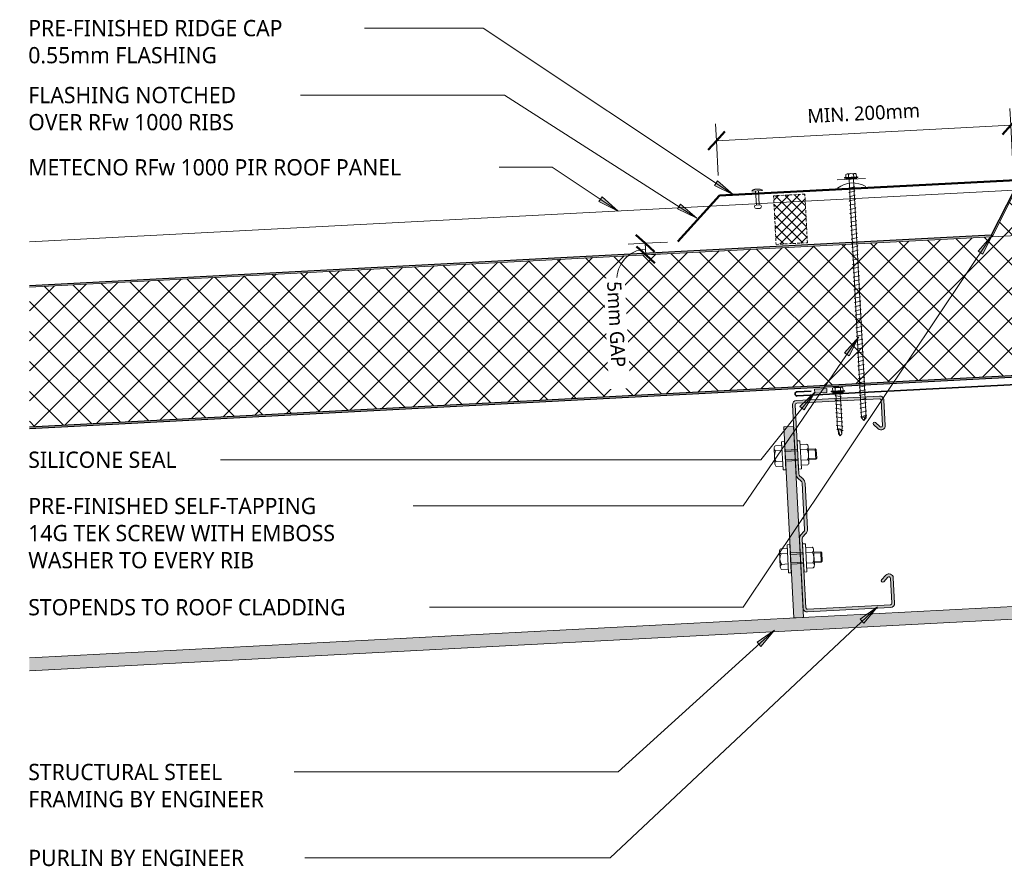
# Model space of a CAD drawing. Header units: millimetres. Extents: x -437 to 1003, y 45 to 661.
# Tile 1 of 2: x -437 to 260, y 45 to 644. Entities that reach past the tile are written whole.
import ezdxf

# ---------------------------------------------------------------- set-up
doc = ezdxf.new("R2010")
doc.units = ezdxf.units.MM
doc.linetypes.add('Dash Short', pattern=[3, 2, -1])
for name, color, linetype, lineweight in [('A-ANNO-DIMS', 211, 'Continuous', 9), ('A-ANNO-DIMS-5', 211, 'Continuous', 9), ('A-DETL', 90, 'Continuous', 13), ('A-DETL-GENF', 92, 'Continuous', 13), ('A-DETL-THIN', 151, 'Continuous', 13), ('G-ANNO-TEXT', 231, 'Continuous', 9)]:
    doc.layers.add(name, color=color, linetype=linetype, lineweight=lineweight)
doc.styles.add('Yu Gothic', font='Yu Gothic.ttf', dxfattribs={"height": 11.5})
doc.styles.add('Yu Gothic_1', font='Yu Gothic.ttf', dxfattribs={"height": 10})
doc.dimstyles.new('Diagonal', dxfattribs={"dimscale": 304.8, "dimtxt": 11.609035, "dimasz": 0.04101, "dimexe": 0.03937, "dimexo": 0.024606, "dimgap": 0.024606, "dimtad": 1, "dimdec": 0, "dimzin": 0, "dimdsep": 46, "dimtxsty": 'Yu Gothic_1', "dimblk1": 'OBLIQUE', "dimblk2": 'OBLIQUE', "dimsah": 1, "dimcen": 0.09, "dimazin": 0, "dimtfac": 1, "dimtdec": 4, "dimtix": 1, "dimtmove": 0, "dimatfit": 3, "dimfxl": 1, "dimtvp": 1, "dimtfill": 1, "dimtolj": 1, "dimtzin": 0, "dimarcsym": 2})
doc.dimstyles.new('Diagonal_1', dxfattribs={"dimscale": 304.8, "dimtxt": 11.609035, "dimasz": 0.04101, "dimexe": 0.03937, "dimexo": 0.024606, "dimgap": 0.024606, "dimtad": 1, "dimdec": 0, "dimzin": 0, "dimdsep": 46, "dimtxsty": 'Yu Gothic_1', "dimblk1": 'OBLIQUE', "dimblk2": 'OBLIQUE', "dimsah": 1, "dimcen": 0.09, "dimazin": 0, "dimtfac": 1, "dimtdec": 4, "dimtix": 1, "dimtmove": 1, "dimatfit": 3, "dimfxl": 1, "dimtvp": 1, "dimtfill": 1, "dimtolj": 1, "dimtzin": 0, "dimarcsym": 2})
pattern_1 = [(222, (294.195, 508.948), (10.03696, -11.14717), []), (312, (294.195, 508.948), (11.14717, 10.03696), [])]

# ---------------------------------------------------------------- blocks, each defined once
blk = doc.blocks.new('Thermospan Insulated Panel3 - 100mm-4139799-01 RIDGE DETAIL')
at = {"layer": 'A-DETL-GENF'}
for points in [[(704.63, 132), (0, 132), (0, 131), (704.58, 131)], [(699.39, 32), (17.32, 32), (0, 2), (0, 0), (17.9, 31), (699.34, 31), (699.39, 31.94)]]:
    blk.add_hatch(color=256, dxfattribs=at).paths.add_polyline_path(points)
h = blk.add_hatch(dxfattribs=at)
h.set_pattern_fill('FP_2', color=256, style=0, pattern_type=2)
h.set_pattern_definition(pattern_1)
h.paths.add_polyline_path([(704.58, 131), (0, 131), (0.05, 32), (699.39, 32), (702.65, 94.18)])
h = blk.add_hatch(dxfattribs=at)
h.set_pattern_fill('FP_2', color=256, style=0, pattern_type=2)
h.set_pattern_definition(pattern_1)
h.paths.add_polyline_path([(17.32, 32), (0.04, 32), (0, 18.67), (0, 2), (1.13, 3.96)])
at = {"layer": 'A-DETL-GENF', "lineweight": 25}
for p, q in [((704.63, 132), (0, 132)), ((0, 131), (704.58, 131)), ((0, 0), (17.9, 31)), ((17.9, 31), (699.34, 31)), ((0, 2), (0, 0))]:
    blk.add_line(p, q, dxfattribs=at)
at = {"layer": 'A-DETL-GENF'}
for p, q in [((0, 2), (17.32, 32)), ((0, 31.84), (0, 2)), ((17.32, 32), (0.04, 32)), ((17.32, 32), (699.39, 32)), ((0, 0), (0, 2)), ((0, 0), (147.99, 0)), ((147.99, 0), (170.21, 0)), ((170.21, 0), (697.71, 0))]:
    blk.add_line(p, q, dxfattribs=at)
blk = doc.blocks.new('Metalcraft MSS Purlin-150x65 - Metalcraft MSS Purlin-150x65-2638609-01 RIDGE DETAIL')
at = {"layer": 'A-DETL-GENF'}
blk.add_hatch(color=256, dxfattribs=at).paths.add_polyline_path([(3, 0), (61.85, 0), (62.62, 0.1), (63.35, 0.4), (63.97, 0.88), (64.45, 1.5), (64.77, 2.4), (64.85, 3), (64.85, 20.94), (64.75, 21.71), (64.45, 22.43), (63.98, 23.05), (63.37, 23.52), (62.66, 23.82), (61.89, 23.93), (61.12, 23.84), (60.4, 23.56), (59.78, 23.1), (56.4, 19.67), (56.3, 19.43), (56.27, 19.17), (56.3, 18.91), (56.4, 18.67), (56.56, 18.46), (56.77, 18.31), (57.01, 18.21), (57.27, 18.17), (57.53, 18.21), (57.77, 18.31), (57.97, 18.46), (61.26, 21.7), (61.52, 21.81), (61.79, 21.84), (62.06, 21.81), (62.32, 21.7), (62.54, 21.53), (62.71, 21.31), (62.81, 21.06), (62.85, 20.79), (62.81, 2.74), (62.71, 2.5), (62.56, 2.29), (62.35, 2.13), (62.11, 2.03), (61.85, 2), (2.74, 2.03), (2.5, 2.13), (2.29, 2.29), (2.13, 2.5), (2.03, 2.74), (2, 2.99), (2.06, 52.43), (2.22, 52.83), (2.49, 53.18), (4.53, 55.22), (5.32, 56.25), (5.82, 57.46), (5.99, 58.75), (5.99, 90.92), (5.82, 92.21), (5.32, 93.42), (4.53, 94.45), (2.69, 96.3), (2.31, 96.78), (2.08, 97.34), (2, 97.95), (2.04, 147.19), (2.15, 147.45), (2.32, 147.68), (2.55, 147.85), (2.81, 147.96), (3.09, 148), (62.11, 147.97), (62.35, 147.87), (62.56, 147.71), (62.71, 147.5), (62.83, 147.17), (62.85, 147.01), (62.82, 128.73), (62.72, 128.5), (62.57, 128.3), (62.37, 128.15), (62.14, 128.05), (61.89, 128.02), (61.64, 128.05), (61.41, 128.15), (61.21, 128.3), (57.77, 131.69), (57.53, 131.79), (57.27, 131.83), (57.01, 131.79), (56.77, 131.69), (56.56, 131.54), (56.4, 131.33), (56.3, 131.09), (56.27, 130.83), (56.3, 130.57), (56.4, 130.33), (56.56, 130.12), (59.78, 126.9), (60.4, 126.44), (61.12, 126.16), (61.89, 126.07), (62.66, 126.18), (63.37, 126.48), (63.98, 126.95), (64.45, 127.57), (64.75, 128.29), (64.85, 129.06), (64.84, 147.06), (64.75, 147.78), (64.45, 148.5), (63.97, 149.12), (63.35, 149.6), (62.62, 149.9), (61.85, 150), (3, 150), (2.22, 149.9), (1.5, 149.6), (0.88, 149.12), (0.4, 148.5), (0.1, 147.78), (0, 147), (0, 97.81), (0.14, 96.77), (0.53, 95.81), (1.17, 94.98), (3.41, 92.75), (3.72, 92.33), (3.92, 91.85), (3.99, 91.34), (3.99, 58.34), (3.92, 57.82), (3.72, 57.34), (3.41, 56.93), (1.17, 54.69), (0.53, 53.86), (0.14, 52.9), (0, 51.87), (0, 3), (0.1, 2.22), (0.4, 1.5), (0.88, 0.88), (1.5, 0.4), (2.22, 0.1)])
for p, q in [((0, 147), (0, 97.81)), ((2, 97.95), (2, 146.91)), ((61.85, 150), (3, 150)), ((3.09, 148), (61.85, 148)), ((62.85, 147.01), (62.85, 128.98)), ((64.85, 129.06), (64.85, 147)), ((56.56, 130.12), (59.78, 126.9)), ((61.21, 128.3), (57.97, 131.54)), ((1.17, 94.98), (3.41, 92.75)), ((4.53, 94.45), (2.69, 96.3)), ((3.99, 91.34), (3.99, 58.34)), ((5.99, 58.75), (5.99, 90.92)), ((3.41, 56.93), (1.17, 54.69)), ((0, 51.87), (0, 3)), ((2, 2.99), (2, 52)), ((2.49, 53.18), (4.53, 55.22)), ((59.78, 23.1), (56.56, 19.88)), ((57.97, 18.46), (61.04, 21.53)), ((64.85, 3), (64.85, 20.94)), ((62.85, 20.79), (62.85, 2.99)), ((61.85, 2), (2.99, 2)), ((3, 0), (61.85, 0))]:
    blk.add_line(p, q, dxfattribs=at)
for centre, radius, start, end in [((3, 147), 3, 90, 180), ((3.09, 146.91), 1.09, 90, 180), ((61.85, 147), 3, 360, 90), ((61.85, 147.01), 0.993, 0, 90), ((57.27, 130.83), 1, 45, 225), ((61.85, 129.06), 2.99, 226.03381, 0), ((61.89, 128.98), 0.959, 225, 0), ((3.99, 97.81), 3.99, 180, 225), ((4.34, 97.95), 2.34, 180, 225), ((2, 91.34), 1.99, 0, 45), ((1, 90.92), 4.99, 360, 45), ((2, 58.34), 1.99, 315, 360), ((1, 58.75), 4.99, 315, 360), ((3.99, 51.87), 3.99, 135, 180), ((3.67, 52), 1.67, 135, 180), ((61.85, 20.94), 2.99, 360, 133.96619), ((61.79, 20.79), 1.06, 0, 135), ((57.27, 19.17), 1, 135, 315), ((3, 3), 3, 180, 270), ((2.99, 2.99), 0.993, 180, 270), ((61.85, 3), 3, 270, 360), ((61.85, 2.99), 0.993, 270, 0)]:
    blk.add_arc(centre, radius, start, end, dxfattribs=at)
blk = doc.blocks.new('Rivets - M8 - Rivets-2839274-01 RIDGE DETAIL')
at = {"layer": 'A-DETL-GENF'}
for p, q in [((-2, 7.33), (-6.57, 7.33)), ((-2, 10), (-2, -10)), ((0, 10), (-2, 10)), ((0, -10), (0, 10)), ((9, -10), (9, 10)), ((9, 10), (11, 10)), ((11, 10), (11, -10)), ((11, 7.33), (15.57, 7.33)), ((-7.57, -5.52), (-7.57, 5.52)), ((-2, 3.7), (-6.57, 3.7)), ((0, 4), (9, 4)), ((0, 3), (9, 3)), ((11, 3.7), (15.57, 3.7)), ((16.57, -5.52), (16.57, 5.52)), ((16.57, 3.67), (21.54, 3.67)), ((16.57, 3.01), (22.2, 3.01)), ((21.54, 3.67), (22.2, 3.01)), ((21.54, -3.67), (21.54, 3.67)), ((22.2, 3.01), (22.2, -3.01)), ((-2, -3.7), (-6.57, -3.7)), ((0, -3), (9, -3)), ((0, -4), (9, -4)), ((11, -3.7), (15.57, -3.7)), ((22.2, -3.01), (16.57, -3.01)), ((16.57, -3.67), (21.54, -3.67)), ((21.54, -3.67), (22.2, -3.01)), ((-2, -7.33), (-6.57, -7.33)), ((-2, -10), (0, -10)), ((11, -10), (9, -10)), ((11, -7.33), (15.57, -7.33))]:
    blk.add_line(p, q, dxfattribs=at)
for centre, radius, start, end in [((-5.42, 5.52), 2.15, 122.38007, 237.61993), ((14.42, 5.52), 2.15, 302.38007, 57.61993), ((-0.24, 0), 7.33, 149.72736, 210.27264), ((9.24, 0), 7.33, 329.72736, 30.27264), ((-5.42, -5.52), 2.15, 122.38007, 237.61993), ((14.42, -5.52), 2.15, 302.38007, 57.61993)]:
    blk.add_arc(centre, radius, start, end, dxfattribs=at)
blk = doc.blocks.new('Rivets - M8 - Rivets-2839297-01 RIDGE DETAIL')
at = {"layer": 'A-DETL-GENF'}
for p, q in [((-2, 7.33), (-6.57, 7.33)), ((-2, -10), (-2, 10)), ((-2, 10), (0, 10)), ((0, 10), (0, -10)), ((9, 10), (9, -10)), ((11, 10), (9, 10)), ((11, -10), (11, 10)), ((11, 7.33), (15.57, 7.33)), ((-7.57, 5.52), (-7.57, -5.52)), ((-2, 3.7), (-6.57, 3.7)), ((0, 4), (9, 4)), ((0, 3), (9, 3)), ((11, 3.7), (15.57, 3.7)), ((16.57, 5.52), (16.57, -5.52)), ((16.57, 3.67), (21.54, 3.67)), ((22.2, 3.01), (16.57, 3.01)), ((21.54, 3.67), (22.2, 3.01)), ((21.54, 3.67), (21.54, -3.67)), ((22.2, -3.01), (22.2, 3.01)), ((-2, -3.7), (-6.57, -3.7)), ((0, -3), (9, -3)), ((0, -4), (9, -4)), ((11, -3.7), (15.57, -3.7)), ((16.57, -3.01), (22.2, -3.01)), ((16.57, -3.67), (21.54, -3.67)), ((21.54, -3.67), (22.2, -3.01)), ((-2, -7.33), (-6.57, -7.33)), ((0, -10), (-2, -10)), ((9, -10), (11, -10)), ((11, -7.33), (15.57, -7.33))]:
    blk.add_line(p, q, dxfattribs=at)
for centre, radius, start, end in [((-5.42, 5.52), 2.15, 122.38007, 237.61993), ((14.42, 5.52), 2.15, 302.38007, 57.61993), ((-0.24, 0), 7.33, 149.72736, 210.27264), ((9.24, 0), 7.33, 329.72736, 30.27264), ((-5.42, -5.52), 2.15, 122.38007, 237.61993), ((14.42, -5.52), 2.15, 302.38007, 57.61993)]:
    blk.add_arc(centre, radius, start, end, dxfattribs=at)
blk = doc.blocks.new('Ridge Flashing - 3 Degree-3651663-01 RIDGE DETAIL')
at = {"layer": 'A-DETL-GENF', "lineweight": 50}
for p, q in [((0, 0), (-224.8, -11.78)), ((0, 0), (224.8, -11.78)), ((-224.8, -11.78), (-254.14, -44.36)), ((224.8, -11.78), (254.14, -44.36))]:
    blk.add_line(p, q, dxfattribs=at)
blk = doc.blocks.new('01 Roof Ridge insulated panels - 01 Roof Ridge insulated panels-3437729-01 RIDGE DETAIL')
at = {"layer": 'A-DETL-GENF', "lineweight": 35}
for p, q in [((-9.92, 0), (-169.7, -8.37)), ((0, -9.88), (-9.92, 0)), ((-169.85, -5.38), (-159.87, -4.85)), ((0, -9.88), (9.8, 0)), ((9.8, 0), (169.58, -8.37)), ((169.74, -5.35), (159.75, -4.83))]:
    blk.add_line(p, q, dxfattribs=at)
for centre, radius, start, end in [((-169.78, -6.88), 1.5, 93, 273), ((169.66, -6.86), 1.51, 267.002, 87.002)]:
    blk.add_arc(centre, radius, start, end, dxfattribs=at)
blk = doc.blocks.new('Pop Rivets - Rivet-3689609-01 RIDGE DETAIL')
at = {"layer": 'A-DETL-GENF'}
for p, q in [((-1.24, 12.5), (1.17, 12.5)), ((1.17, 10), (-1.24, 10)), ((-1, 10), (-1, 0)), ((1, 10), (1, 0)), ((3.77, 0), (-3.77, 0)), ((-1.5, -1.16), (1.5, -1.16))]:
    blk.add_line(p, q, dxfattribs=at)
for centre, radius, start, end in [((-1.24, 11.25), 1.25, 90, 270), ((1.17, 11.25), 1.25, 270, 90), ((-1.5, 1.65), 2.8, 216, 270), ((1.5, 1.65), 2.8, 270, 324)]:
    blk.add_arc(centre, radius, start, end, dxfattribs=at)
blk = doc.blocks.new('Foam Closure - Foam Closure-4128025-01 RIDGE DETAIL')
at = {"layer": 'A-DETL-GENF'}
h = blk.add_hatch(dxfattribs=at)
h.set_pattern_fill('FP_4', color=256, style=0, pattern_type=2)
h.set_pattern_definition([(42, (-123.985, -479.508), (-3.345653, 3.715724), []), (132, (-123.985, -479.508), (-3.715724, -3.345653), [])])
h.paths.add_polyline_path([(0, 0), (22.22, 0), (22.22, 34.44), (0, 34.44), (0, 34.34)])
at = {"layer": 'A-DETL-GENF', "linetype": 'Dash Short'}
for p, q in [((22.22, 34.44), (0, 34.44)), ((0, 34.44), (0, 0)), ((22.22, 0), (22.22, 34.44)), ((0, 0), (22.22, 0))]:
    blk.add_line(p, q, dxfattribs=at)
blk = doc.blocks.new('TEK Screw - TEK Screw-3687940-01 RIDGE DETAIL')
at = {"layer": 'A-DETL-GENF'}
blk.add_hatch(color=256, dxfattribs=at).paths.add_polyline_path([(3.67, 0), (-3.67, 0), (-3.67, -1), (3.67, -1)])
for p, q in [((-1.28, 28.98), (0, 30.5)), ((-1.28, 28.98), (-0.56, 26.1)), ((-1.28, 28.98), (-1.28, 25.76)), ((1.28, 28.98), (0, 30.5)), ((0, 30.5), (1.28, 25.76)), ((1.28, 28.98), (1.28, 25.76)), ((-2.17, 26.67), (-1.6, 27)), ((2.17, 25.91), (-2.17, 26.67)), ((-2.17, 23.67), (-1.6, 24)), ((2.17, 22.91), (-2.17, 23.67)), ((-2.17, 20.67), (-1.6, 21)), ((-1.28, 25.76), (-1.6, 25.44)), ((-1.6, 0), (-1.6, 25.44)), ((1.28, 25.76), (1.6, 25.44)), ((1.6, 25.58), (2.17, 25.91)), ((1.6, 25.44), (1.6, 0)), ((1.6, 22.58), (2.17, 22.91)), ((2.17, 19.91), (-2.17, 20.67)), ((-2.17, 17.67), (-1.6, 18)), ((2.17, 16.91), (-2.17, 17.67)), ((-2.17, 14.67), (-1.6, 15)), ((2.17, 13.91), (-2.17, 14.67)), ((1.6, 19.58), (2.17, 19.91)), ((1.6, 16.58), (2.17, 16.91)), ((-2.17, 11.67), (-1.6, 12)), ((2.17, 10.91), (-2.17, 11.67)), ((-2.17, 8.67), (-1.6, 9)), ((2.17, 7.91), (-2.17, 8.67)), ((1.6, 13.58), (2.17, 13.91)), ((1.6, 10.58), (2.17, 10.91)), ((1.6, 7.58), (2.17, 7.91)), ((-2.17, 5.67), (-1.6, 6)), ((2.17, 4.91), (-2.17, 5.67)), ((-2.17, 2.67), (-1.6, 3)), ((2.17, 1.91), (-2.17, 2.67)), ((1.6, 4.58), (2.17, 4.91)), ((1.6, 1.58), (2.17, 1.91)), ((-4.79, -1.5), (-4.79, -1)), ((-3.67, -1), (-4.79, -1)), ((4.79, -1.5), (-4.79, -1.5)), ((3.67, 0), (-3.67, 0)), ((-3.67, 0), (-3.67, -1)), ((-3.67, -1), (3.67, -1)), ((-3.67, -1.5), (-3.67, -3.47)), ((-2.76, -3.97), (2.76, -3.97)), ((-1.85, -1.5), (-1.85, -3.47)), ((1.85, -1.5), (1.85, -3.47)), ((3.67, -1), (3.67, 0)), ((4.79, -1), (3.67, -1)), ((3.67, -1.5), (3.67, -3.47)), ((4.79, -1), (4.79, -1.5))]:
    blk.add_line(p, q, dxfattribs=at)
for centre, radius, start, end in [((0.49, 26.64), 1.18, 207.06377, 311.76062), ((-2.76, -2.9), 1.08, 212.38007, 327.61993), ((0, -0.31), 3.67, 239.72736, 300.27264), ((2.76, -2.9), 1.08, 212.38007, 327.61993)]:
    blk.add_arc(centre, radius, start, end, dxfattribs=at)
blk = doc.blocks.new('Screw emboss washer 01 - Screw emboss washer 01-4130032-01 RIDGE DETAIL')
at = {"layer": 'A-DETL-GENF'}
blk.add_hatch(color=256, dxfattribs=at).paths.add_polyline_path([(-3.67, 3.59), (3.67, 3.59), (3.67, 4.59), (-3.67, 4.59)])
for p, q in [((-3.67, 5.09), (-3.67, 7.07)), ((-2.76, 7.57), (2.76, 7.57)), ((-1.85, 5.09), (-1.85, 7.07)), ((1.85, 5.09), (1.85, 7.07)), ((3.67, 5.09), (3.67, 7.07)), ((0, 3.59), (-10, 3.59)), ((4.79, 5.09), (-4.79, 5.09)), ((-4.79, 5.09), (-4.79, 4.59)), ((-3.67, 4.59), (-4.79, 4.59)), ((3.67, 4.59), (-3.67, 4.59)), ((-3.67, 4.59), (-3.67, 3.59)), ((-3.67, 3.59), (3.67, 3.59)), ((-1.6, 3.59), (-1.6, -165.59)), ((0, 3.59), (10, 3.59)), ((1.6, -165.59), (1.6, 3.59)), ((4.79, 4.59), (3.67, 4.59)), ((3.67, 3.59), (3.67, 4.59)), ((4.79, 4.59), (4.79, 5.09)), ((2.17, -1.91), (-2.17, -2.67)), ((-2.17, -2.67), (-1.6, -3)), ((2.17, -4.91), (-2.17, -5.67)), ((-2.17, -5.67), (-1.6, -6)), ((1.6, -1.58), (2.17, -1.91)), ((1.6, -4.58), (2.17, -4.91)), ((2.17, -7.91), (-2.17, -8.67)), ((-2.17, -8.67), (-1.6, -9)), ((2.17, -10.91), (-2.17, -11.67)), ((-2.17, -11.67), (-1.6, -12)), ((2.17, -13.91), (-2.17, -14.67)), ((1.6, -7.58), (2.17, -7.91)), ((1.6, -10.58), (2.17, -10.91)), ((1.6, -13.58), (2.17, -13.91)), ((-2.17, -14.67), (-1.6, -15)), ((2.17, -16.91), (-2.17, -17.67)), ((-2.17, -17.67), (-1.6, -18)), ((2.17, -19.91), (-2.17, -20.67)), ((-2.17, -20.67), (-1.6, -21)), ((1.6, -16.58), (2.17, -16.91)), ((1.6, -19.58), (2.17, -19.91)), ((2.17, -22.91), (-2.17, -23.67)), ((-2.17, -23.67), (-1.6, -24)), ((2.17, -25.91), (-2.17, -26.67)), ((-2.17, -26.67), (-1.6, -27)), ((1.6, -22.58), (2.17, -22.91)), ((1.6, -25.58), (2.17, -25.91)), ((2.17, -28.91), (-2.17, -29.67)), ((-2.17, -29.67), (-1.6, -30)), ((2.17, -31.91), (-2.17, -32.67)), ((-2.17, -32.67), (-1.6, -33)), ((1.6, -28.58), (2.17, -28.91)), ((1.6, -31.58), (2.17, -31.91)), ((1.6, -34.58), (2.17, -34.91)), ((2.17, -34.91), (-2.17, -35.67)), ((-2.17, -35.67), (-1.6, -36)), ((2.17, -37.91), (-2.17, -38.67)), ((-2.17, -38.67), (-1.6, -39)), ((2.17, -40.91), (-2.17, -41.67)), ((-2.17, -41.67), (-1.6, -42)), ((1.6, -37.58), (2.17, -37.91)), ((1.6, -40.58), (2.17, -40.91)), ((2.17, -43.91), (-2.17, -44.67)), ((-2.17, -44.67), (-1.6, -45)), ((2.17, -46.91), (-2.17, -47.67)), ((-2.17, -47.67), (-1.6, -48)), ((1.6, -43.58), (2.17, -43.91)), ((1.6, -46.58), (2.17, -46.91)), ((2.17, -49.91), (-2.17, -50.67)), ((-2.17, -50.67), (-1.6, -51)), ((2.17, -52.91), (-2.17, -53.67)), ((-2.17, -53.67), (-1.6, -54)), ((1.6, -49.58), (2.17, -49.91)), ((1.6, -52.58), (2.17, -52.91)), ((1.6, -55.58), (2.17, -55.91)), ((2.17, -55.91), (-2.17, -56.67)), ((-2.17, -56.67), (-1.6, -57)), ((2.17, -58.91), (-2.17, -59.67)), ((-2.17, -59.67), (-1.6, -60)), ((2.17, -61.91), (-2.17, -62.67)), ((-2.17, -62.67), (-1.6, -63)), ((1.6, -58.58), (2.17, -58.91)), ((1.6, -61.58), (2.17, -61.91)), ((2.17, -64.91), (-2.17, -65.67)), ((-2.17, -65.67), (-1.6, -66)), ((2.17, -67.91), (-2.17, -68.67)), ((-2.17, -68.67), (-1.6, -69)), ((1.6, -64.58), (2.17, -64.91)), ((1.6, -67.58), (2.17, -67.91)), ((2.17, -70.91), (-2.17, -71.67)), ((-2.17, -71.67), (-1.6, -72)), ((2.17, -73.91), (-2.17, -74.67)), ((-2.17, -74.67), (-1.6, -75)), ((1.6, -70.58), (2.17, -70.91)), ((1.6, -73.58), (2.17, -73.91)), ((1.6, -76.58), (2.17, -76.91)), ((2.17, -76.91), (-2.17, -77.67)), ((-2.17, -77.67), (-1.6, -78)), ((2.17, -79.91), (-2.17, -80.67)), ((-2.17, -80.67), (-1.6, -81)), ((2.17, -82.91), (-2.17, -83.67)), ((1.6, -79.58), (2.17, -79.91)), ((1.6, -82.58), (2.17, -82.91)), ((-2.17, -83.67), (-1.6, -84)), ((2.17, -85.91), (-2.17, -86.67)), ((-2.17, -86.67), (-1.6, -87)), ((2.17, -88.91), (-2.17, -89.67)), ((-2.17, -89.67), (-1.6, -90)), ((1.6, -85.58), (2.17, -85.91)), ((1.6, -88.58), (2.17, -88.91)), ((2.17, -91.91), (-2.17, -92.67)), ((-2.17, -92.67), (-1.6, -93)), ((2.17, -94.91), (-2.17, -95.67)), ((-2.17, -95.67), (-1.6, -96)), ((1.6, -91.58), (2.17, -91.91)), ((1.6, -94.58), (2.17, -94.91)), ((2.17, -97.91), (-2.17, -98.67)), ((-2.17, -98.67), (-1.6, -99)), ((2.17, -100.91), (-2.17, -101.67)), ((-2.17, -101.67), (-1.6, -102)), ((2.17, -103.91), (-2.17, -104.67)), ((1.6, -97.58), (2.17, -97.91)), ((1.6, -100.58), (2.17, -100.91)), ((1.6, -103.58), (2.17, -103.91)), ((-2.17, -104.67), (-1.6, -105)), ((2.17, -106.91), (-2.17, -107.67)), ((-2.17, -107.67), (-1.6, -108)), ((2.17, -109.91), (-2.17, -110.67)), ((-2.17, -110.67), (-1.6, -111)), ((1.6, -106.58), (2.17, -106.91)), ((1.6, -109.58), (2.17, -109.91)), ((2.17, -112.91), (-2.17, -113.67)), ((-2.17, -113.67), (-1.6, -114)), ((2.17, -115.91), (-2.17, -116.67)), ((-2.17, -116.67), (-1.6, -117)), ((1.6, -112.58), (2.17, -112.91)), ((1.6, -115.58), (2.17, -115.91)), ((2.17, -118.91), (-2.17, -119.67)), ((-2.17, -119.67), (-1.6, -120)), ((2.17, -121.91), (-2.17, -122.67)), ((-2.17, -122.67), (-1.6, -123)), ((2.17, -124.91), (-2.17, -125.67)), ((1.6, -118.58), (2.17, -118.91)), ((1.6, -121.58), (2.17, -121.91)), ((1.6, -124.58), (2.17, -124.91)), ((-2.17, -125.67), (-1.6, -126)), ((2.17, -127.91), (-2.17, -128.67)), ((-2.17, -128.67), (-1.6, -129)), ((2.17, -130.91), (-2.17, -131.67)), ((-2.17, -131.67), (-1.6, -132)), ((1.6, -127.58), (2.17, -127.91)), ((1.6, -130.58), (2.17, -130.91)), ((2.17, -133.91), (-2.17, -134.67)), ((-2.17, -134.67), (-1.6, -135)), ((2.17, -136.91), (-2.17, -137.67)), ((-2.17, -137.67), (-1.6, -138)), ((1.6, -133.58), (2.17, -133.91)), ((1.6, -136.58), (2.17, -136.91)), ((2.17, -139.91), (-2.17, -140.67)), ((-2.17, -140.67), (-1.6, -141)), ((2.17, -142.91), (-2.17, -143.67)), ((-2.17, -143.67), (-1.6, -144)), ((2.17, -145.91), (-2.17, -146.67)), ((1.6, -139.58), (2.17, -139.91)), ((1.6, -142.58), (2.17, -142.91)), ((1.6, -145.58), (2.17, -145.91)), ((-2.17, -146.67), (-1.6, -147)), ((2.17, -148.91), (-2.17, -149.67)), ((-2.17, -149.67), (-1.6, -150)), ((2.17, -151.91), (-2.17, -152.67)), ((-2.17, -152.67), (-1.6, -153)), ((1.6, -148.58), (2.17, -148.91)), ((1.6, -151.58), (2.17, -151.91)), ((2.17, -154.91), (-2.17, -155.67)), ((-2.17, -155.67), (-1.6, -156)), ((2.17, -157.91), (-2.17, -158.67)), ((-2.17, -158.67), (-1.6, -159)), ((1.6, -154.58), (2.17, -154.91)), ((1.6, -157.58), (2.17, -157.91)), ((2.17, -160.91), (-2.17, -161.67)), ((-2.17, -161.67), (-1.6, -162)), ((2.17, -163.91), (-2.17, -164.67)), ((-2.17, -164.67), (-1.6, -165)), ((-1.6, -165.59), (0, -167.49)), ((0, -167.49), (1.6, -163.54)), ((1.6, -165.59), (0, -167.49)), ((1.6, -160.58), (2.17, -160.91)), ((1.6, -163.58), (2.17, -163.91))]:
    blk.add_line(p, q, dxfattribs=at)
for centre, radius, start, end in [((-2.76, 6.49), 1.08, 32.38007, 147.61993), ((0, 3.9), 3.67, 59.72736, 120.27264), ((2.76, 6.49), 1.08, 32.38007, 147.61993), ((0, -16.42), 17.4, 54.91533, 125.08467), ((0.08, -168.21), 3.11, 74.30592, 122.49751)]:
    blk.add_arc(centre, radius, start, end, dxfattribs=at)
blk = doc.blocks.new('DIMBLOCK1-01 RIDGE DETAIL')
at = {"layer": 'A-ANNO-DIMS-5'}
for p, q in [((264.74, 569.65), (264.12, 581.64)), ((56.56, 558.74), (55.93, 570.73)), ((264.74, 569.65), (56.56, 558.74)), ((264.74, 569.65), (266.5, 536.17)), ((56.56, 558.74), (57.85, 534.17))]:
    blk.add_line(p, q, dxfattribs=at)
at = {"layer": 'A-ANNO-DIMS-5', "lineweight": 50}
for p, q in [((264.74, 569.65), (270.66, 576.22)), ((56.56, 558.74), (62.47, 565.31)), ((264.74, 569.65), (258.83, 563.09)), ((56.56, 558.74), (50.64, 552.18))]:
    blk.add_line(p, q, dxfattribs=at)
at = {"layer": 'A-ANNO-DIMS-5', "color": 0, "insert": (120.61, 581.16), "char_height": 10, "width": 93.8283, "attachment_point": 1, "rotation": 3, "line_spacing_factor": 1.024327, "style": 'Yu Gothic_1', "bg_fill": 3, "box_fill_scale": 1.25, "bg_fill_color": 256, "bg_fill_true_color": 13158600, "bg_fill_transparency": 0}
blk.add_mtext('MIN. 200mm\\fYu Gothic|b0|i0|c178|p34|;\u200d', dxfattribs=at)
blk = doc.blocks.new('_Oblique')
at = {"color": 0, "linetype": 'ByBlock', "lineweight": -2}
blk.add_line((-0.5, -0.5), (0.5, 0.5), dxfattribs=at)
blk = doc.blocks.new('DIMBLOCK4-01 RIDGE DETAIL')
at = {"layer": 'A-ANNO-DIMS-5', "lineweight": 50}
for p, q in [((6.02, 486.08), (-0.55, 491.99)), ((6.44, 477.94), (-0.12, 483.85)), ((6.02, 486.08), (12.59, 480.17)), ((6.44, 477.94), (13.01, 472.03))]:
    blk.add_line(p, q, dxfattribs=at)
at = {"layer": 'A-ANNO-DIMS-5'}
for p, q in [((6.02, 486.08), (-5.97, 485.45)), ((6.02, 486.08), (21.77, 486.91)), ((6.44, 477.94), (6.02, 486.08)), ((6.44, 477.94), (5.11, 477.87)), ((6.44, 477.94), (18.43, 478.57))]:
    blk.add_line(p, q, dxfattribs=at)
blk.add_ellipse((7.36, 460.41), major_axis=(-1.13, 21.6), ratio=0.984367, start_param=0, end_param=1.570796, dxfattribs=at)
at = {"layer": 'A-ANNO-DIMS-5', "color": 0, "insert": (-10.9, 459.45), "char_height": 10, "width": 73.5467, "attachment_point": 1, "rotation": 273, "line_spacing_factor": 1.024327, "style": 'Yu Gothic_1', "bg_fill": 3, "box_fill_scale": 1.25, "bg_fill_color": 256, "bg_fill_true_color": 13158600, "bg_fill_transparency": 0}
blk.add_mtext('5mm GAP', dxfattribs=at)

msp = doc.modelspace()

# ---------------------------------------------------------------- hatches: boundary and pattern name
at = {"layer": 'A-DETL-GENF'}
for points in [[(126.09, 380.09), (134.7, 380.54), (134.55, 383.33), (125.94, 382.88)], [(111.19, 220.8), (118.18, 221.17), (111.09, 356.45), (104.1, 356.08), (110.86, 227.13)], [(996.4, 183.46), (996.4, 192.48), (283.4, 229.84), (-429.6, 192.48), (-429.6, 183.46), (283.4, 220.83), (510.81, 208.91)]]:
    msp.add_hatch(color=10, dxfattribs=at).paths.add_polyline_path(points)
at = {"layer": 'G-ANNO-TEXT'}
for points in [[(68.67, 520.43), (57.29, 530.39), (55.1, 527.1)], [(-13.03, 508.94), (-24.42, 518.89), (-26.61, 515.6)], [(42.73, 503.98), (31.15, 513.73), (29.03, 510.4)], [(251.66, 491.88), (241.68, 480.51), (244.96, 478.31)], [(157.2, 419.84), (147.11, 408.56), (150.37, 406.33)], [(126.38, 381.03), (115.49, 370.53), (118.58, 368.07)], [(170.51, 228.74), (158.23, 219.91), (160.93, 217.03)], [(97.67, 212.21), (85.24, 203.59), (87.89, 200.66)]]:
    msp.add_hatch(color=7, dxfattribs=at).paths.add_polyline_path(points)

# ---------------------------------------------------------------- linework, layer by layer
at = {"layer": 'A-DETL'}
for p, q in [((134.55, 383.33), (125.94, 382.88)), ((134.7, 380.54), (134.55, 383.33)), ((125.94, 382.88), (126.09, 380.09)), ((126.09, 380.09), (134.7, 380.54))]:
    msp.add_line(p, q, dxfattribs=at)
at = {"layer": 'A-DETL-THIN'}
for p, q in [((111.09, 356.45), (104.1, 356.08)), ((104.1, 356.08), (111.19, 220.8)), ((118.18, 221.17), (111.09, 356.45)), ((283.4, 229.84), (-429.6, 192.48)), ((-429.6, 183.46), (283.4, 220.83)), ((111.19, 220.8), (118.18, 221.17))]:
    msp.add_line(p, q, dxfattribs=at)
at = {"layer": 'G-ANNO-TEXT', "color": 7}
for p, q in [((-206.62, 638.5), (-226.48, 638.5)), ((-108.44, 638.5), (-206.62, 638.5)), ((68.67, 520.43), (-108.44, 638.5)), ((-263.17, 591.08), (-263.85, 591.08)), ((-93.46, 591.08), (-263.17, 591.08)), ((42.73, 503.98), (-93.46, 591.08)), ((-128.6, 539.96), (-147.76, 539.96)), ((-59.64, 539.96), (-128.6, 539.96)), ((-13.03, 508.94), (-59.64, 539.96)), ((57.29, 530.39), (55.1, 527.1)), ((68.67, 520.43), (57.29, 530.39)), ((55.1, 527.1), (68.67, 520.43)), ((-24.42, 518.89), (-26.61, 515.6)), ((-26.61, 515.6), (-13.03, 508.94)), ((-13.03, 508.94), (-24.42, 518.89)), ((31.15, 513.73), (29.03, 510.4)), ((29.03, 510.4), (42.73, 503.98)), ((42.73, 503.98), (31.15, 513.73)), ((251.66, 491.88), (75.51, 228.42)), ((251.66, 491.88), (241.68, 480.51)), ((244.96, 478.31), (251.66, 491.88)), ((241.68, 480.51), (244.96, 478.31)), ((157.2, 419.84), (75.51, 300.09)), ((157.2, 419.84), (147.11, 408.56)), ((150.37, 406.33), (157.2, 419.84)), ((147.11, 408.56), (150.37, 406.33)), ((126.38, 381.03), (88.02, 332.85)), ((126.38, 381.03), (115.49, 370.53)), ((118.58, 368.07), (126.38, 381.03)), ((115.49, 370.53), (118.58, 368.07)), ((-310.13, 332.85), (-310.48, 332.85)), ((88.02, 332.85), (-310.13, 332.85)), ((-182.8, 300.09), (-198.03, 300.09)), ((75.51, 300.09), (-182.8, 300.09)), ((-143.54, 228.42), (-188.44, 228.42)), ((75.51, 228.42), (-143.54, 228.42)), ((170.51, 228.74), (-18.74, 50.89)), ((170.51, 228.74), (158.23, 219.91)), ((160.93, 217.03), (170.51, 228.74)), ((158.23, 219.91), (160.93, 217.03)), ((97.67, 212.21), (-12.98, 111.73)), ((97.67, 212.21), (85.24, 203.59)), ((87.89, 200.66), (97.67, 212.21)), ((85.24, 203.59), (87.89, 200.66)), ((-207.56, 111.73), (-267.49, 111.73)), ((-12.98, 111.73), (-207.56, 111.73)), ((-223.09, 50.89), (-261.2, 50.89)), ((-18.74, 50.89), (-223.09, 50.89))]:
    msp.add_line(p, q, dxfattribs=at)

# ---------------------------------------------------------------- block references
at = {"layer": 'A-DETL-GENF', "lineweight": 50}
msp.add_blockref('Ridge Flashing - 3 Degree-3651663-01 RIDGE DETAIL', (283.4, 531.66), dxfattribs=at)
at = {"layer": 'A-DETL-GENF'}
for name, p, rotation in [('Screw emboss washer 01 - Screw emboss washer 01-4130032-01 RIDGE DETAIL', (152.11, 527.87), 3.000019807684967), ('Thermospan Insulated Panel3 - 100mm-4139799-01 RIDGE DETAIL', (267.16, 523.65), 183.0000000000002), ('Pop Rivets - Rivet-3689609-01 RIDGE DETAIL', (85.27, 523.24), 182.9999999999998), ('TEK Screw - TEK Screw-3687940-01 RIDGE DETAIL', (142.54, 380.13), 182.9999999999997), ('Metalcraft MSS Purlin-150x65 - Metalcraft MSS Purlin-150x65-2638609-01 RIDGE DETAIL', (117.98, 224.91), 3.000000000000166), ('Rivets - M8 - Rivets-2839274-01 RIDGE DETAIL', (105.16, 335.74), 3.000000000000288), ('Rivets - M8 - Rivets-2839297-01 RIDGE DETAIL', (108.99, 262.81), 3.000000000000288)]:
    msp.add_blockref(name, p, dxfattribs=dict(at, rotation=rotation))
at = {"layer": 'A-DETL-GENF', "linetype": 'Dash Short', "rotation": 2.999999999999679}
msp.add_blockref('Foam Closure - Foam Closure-4128025-01 RIDGE DETAIL', (98.72, 485.34), dxfattribs=at)
at = {"layer": 'A-DETL-GENF', "lineweight": 35}
msp.add_blockref('01 Roof Ridge insulated panels - 01 Roof Ridge insulated panels-3437729-01 RIDGE DETAIL', (283.4, 386.35), dxfattribs=at)

# ---------------------------------------------------------------- texts
at = {"layer": 'G-ANNO-TEXT', "color": 7, "char_height": 11.5, "attachment_point": 1, "style": 'Yu Gothic', "bg_fill": 3, "box_fill_scale": 1.25, "bg_fill_color": 256, "bg_fill_true_color": 13158600, "bg_fill_transparency": 0}
for s, insert, width in [('PRE-FINISHED RIDGE CAP ', (-430.44, 644.25), 234.8944), ('0.55mm FLASHING', (-430.44, 625.07), 161.54), ('FLASHING NOTCHED ', (-430.44, 596.83), 189.5991), ('OVER RFw 1000 RIBS', (-430.44, 577.65), 181.5822), ('METECNO RFw 1000 PIR ROOF PANEL', (-430.44, 545.71), 330.2953), ('SILICONE SEAL', (-430.44, 338.6), 133.0801), ('PRE-FINISHED SELF-TAPPING ', (-430.44, 305.84), 269.367), ('14G TEK SCREW WITH EMBOSS ', (-430.44, 286.66), 280.5906), ('WASHER TO EVERY RIB', (-430.44, 267.48), 204.0295), ('STRUCTURAL STEEL ', (-430.44, 117.48), 185.1898), ('FRAMING BY ENGINEER', (-430.44, 98.3), 208.8396), ('PURLIN BY ENGINEER', (-430.44, 56.64), 192.8058)]:
    msp.add_mtext(s, dxfattribs=dict(at, insert=insert, width=width))

# ---------------------------------------------------------------- next in the draw order: texts
at = {"layer": 'G-ANNO-TEXT', "color": 7, "insert": (-430.44, 234.17), "char_height": 11.5, "width": 280.9915, "attachment_point": 1, "style": 'Yu Gothic', "bg_fill": 3, "box_fill_scale": 1.25, "bg_fill_color": 256, "bg_fill_true_color": 13158600, "bg_fill_transparency": 0}
msp.add_mtext('STOPENDS TO ROOF CLADDING', dxfattribs=at)

# ---------------------------------------------------------------- next in the draw order: dimensions: what is measured, and where the dimension line sits
at = {"layer": 'A-ANNO-DIMS'}
dim = msp.add_linear_dim(base=(56.56, 558.74), p1=(266.89, 528.68), p2=(58.24, 526.68), angle=3, text='MIN. 200mm\u200d', dimstyle='Diagonal', override={"dimpost": '<>', "dimfxl": 208.661319}, dxfattribs=at)
dim.commit()
dim.dimension.update_dxf_attribs({"geometry": 'DIMBLOCK1-01 RIDGE DETAIL', "text_midpoint": (159.95, 577.62)})
dim = msp.add_linear_dim(base=(6.02, 486.08), p1=(-2.38, 477.48), p2=(29.26, 487.3), angle=273, text='5mm GAP', dimstyle='Diagonal_1', override={"dimpost": '<>', "dimfxl": 33.132654}, dxfattribs=at)
dim.commit()
dim.dimension.update_dxf_attribs({"geometry": 'DIMBLOCK4-01 RIDGE DETAIL', "text_midpoint": (-15.64, 422.38), "dimtype": 160, "text_rotation": 273})

doc.saveas('drawing.dxf')
